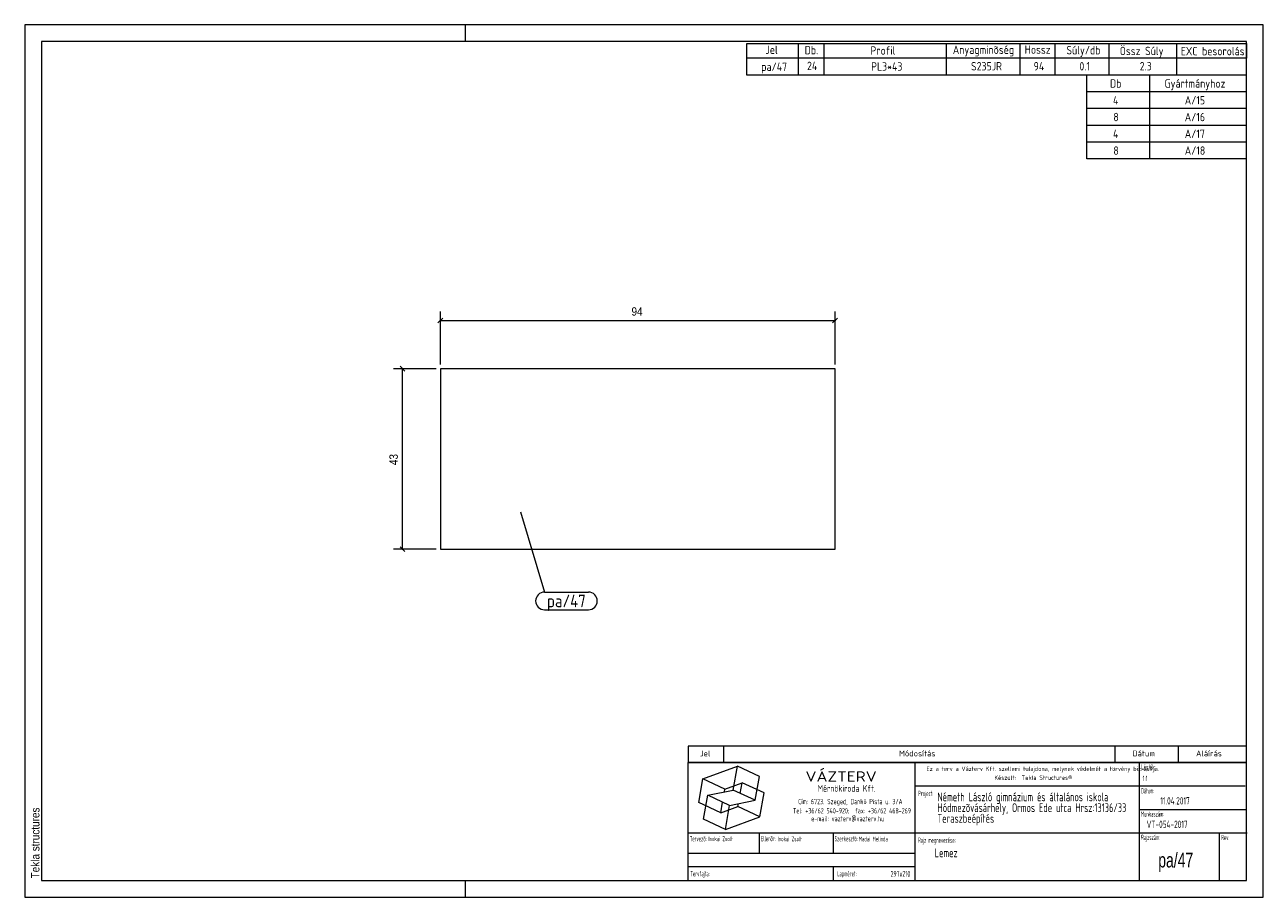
# Model space of a CAD drawing. Header units: millimetres. Extents: x 1 to 296, y 1 to 209.
import ezdxf

# ---------------------------------------------------------------- set-up
doc = ezdxf.new("R2010")
doc.units = ezdxf.units.MM
doc.linetypes.add('XKITLINE00', pattern=[0])
for name, color, linetype, lineweight in [('Bemassung', 1, 'Continuous', 0), ('Teil', 7, 'Continuous', 0), ('Text', 5, 'Continuous', 0), ('Ueberschrift', 7, 'Continuous', 0), ('Zeichnungsrahmen', 3, 'Continuous', 0)]:
    doc.layers.add(name, color=color, linetype=linetype, lineweight=lineweight)
doc.styles.add('ARIAL', font='ARIAL.TTF')
doc.styles.add('ISOCPEUR', font='ISOCPEUR.TTF')
doc.styles.add('ISOCPEUR_BOLD', font='ARIAL.TTF')
doc.styles.add('ISOCPUER', font='ARIAL.TTF')

msp = doc.modelspace()

# ---------------------------------------------------------------- linework, layer by layer
at = {"layer": 'Bemassung', "linetype": 'XKITLINE00', "lineweight": 0}
for p, q in [((100.57, 139.07), (99.43, 137.93)), ((100, 128), (100, 140.65)), ((194.57, 139.07), (193.43, 137.93)), ((194, 128), (194, 140.65)), ((100, 138.5), (194, 138.5)), ((99, 127), (88.85, 127)), ((90.43, 127.57), (91.57, 126.43)), ((91, 84), (91, 127)), ((99, 84), (88.85, 84)), ((90.43, 84.57), (91.57, 83.43))]:
    msp.add_line(p, q, dxfattribs=at)
at = {"layer": 'Bemassung'}
for p in [(100, 138.5), (194, 138.5), (91, 127), (91, 84)]:
    msp.add_point(p, dxfattribs=at)
at = {"layer": 'Teil', "linetype": 'XKITLINE00', "lineweight": 0}
for p, q in [((194, 127), (100, 127)), ((100, 127), (100, 84)), ((194, 84), (194, 127)), ((100, 84), (194, 84))]:
    msp.add_line(p, q, dxfattribs=at)
at = {"layer": 'Text', "linetype": 'XKITLINE00', "lineweight": 0}
for p, q in [((119.09, 92.89), (124.79, 73.74)), ((124.79, 73.74), (135.27, 73.74)), ((124.79, 69.54), (135.27, 69.54))]:
    msp.add_line(p, q, dxfattribs=at)
for centre, start, end in [((124.79, 71.64), 90, 270), ((135.27, 71.64), 270, 90)]:
    msp.add_arc(centre, 2.1, start, end, dxfattribs=at)
at = {"layer": 'Ueberschrift', "linetype": 'XKITLINE00', "lineweight": 0}
for p, q in [((173, 204.54), (292, 204.54)), ((173, 201.04), (173, 204.54)), ((185.3, 201.04), (185.3, 204.54)), ((191.44, 201.04), (191.44, 204.54)), ((220.54, 201.04), (220.54, 204.54)), ((238.09, 201.05), (238.09, 204.55)), ((246.43, 201.04), (246.43, 204.54)), ((259.28, 201.04), (259.28, 204.54)), ((275.4, 201.02), (275.4, 204.52)), ((292, 204.54), (292, 201.04)), ((292, 201.04), (173, 201.04)), ((173, 197), (173, 201)), ((185.3, 197), (185.3, 201)), ((191.44, 197), (191.44, 201)), ((220.54, 197), (220.54, 201)), ((238.09, 197), (238.09, 201)), ((246.43, 197), (246.43, 201)), ((259.28, 197), (259.28, 201)), ((275.41, 197), (275.41, 201)), ((292, 197), (173, 197)), ((254, 193), (254, 197)), ((269, 193), (269, 197)), ((292, 193), (254, 193)), ((254, 189), (254, 193)), ((269, 189), (269, 193)), ((292, 189), (254, 189)), ((254, 185), (254, 189)), ((269, 185), (269, 189)), ((292, 185), (254, 185)), ((254, 181), (254, 185)), ((269, 181), (269, 185)), ((292, 181), (254, 181)), ((254, 177), (254, 181)), ((269, 177), (269, 181)), ((292, 177), (254, 177)), ((159, 37.07), (292, 37.07)), ((159, 37), (159, 33.14)), ((167.4, 37), (167.4, 33.14)), ((260.64, 37.07), (260.64, 33.21)), ((275.76, 37.07), (275.76, 33.21)), ((159, 33.22), (292, 33.22)), ((159, 33.14), (292, 33.14)), ((159, 5), (159, 33.14)), ((213.11, 5), (213.11, 33.14)), ((266.49, 5), (266.49, 33.14)), ((162.55, 29.24), (170.77, 32.23)), ((169.77, 26.55), (170.77, 32.23)), ((176, 29.79), (170.77, 32.23)), ((175, 24.11), (176, 29.79)), ((161.54, 23.55), (162.55, 29.24)), ((167.78, 26.8), (162.55, 29.24)), ((167.66, 26.12), (167.78, 26.8)), ((167.78, 26.8), (171.89, 28.3)), ((171.44, 25.76), (171.89, 28.3)), ((177.12, 25.86), (171.89, 28.3)), ((213.11, 27.54), (291.69, 27.54)), ((162.67, 19.62), (163.67, 25.3)), ((163.67, 25.3), (169.77, 26.55)), ((168.9, 22.86), (163.67, 25.3)), ((166.78, 21.11), (167.22, 23.65)), ((168.9, 22.86), (175, 24.11)), ((175, 24.11), (169.77, 26.55)), ((176.12, 20.17), (177.12, 25.86)), ((166.78, 21.11), (161.54, 23.55)), ((166.78, 21.11), (170.89, 22.61)), ((167.9, 17.18), (168.9, 22.86)), ((170.89, 22.61), (171.01, 23.29)), ((176.12, 20.17), (170.89, 22.61)), ((266.49, 21.94), (292, 21.94)), ((167.9, 17.18), (162.67, 19.62)), ((167.9, 17.18), (176.12, 20.17)), ((159, 16.34), (292.21, 16.34)), ((175.99, 11.48), (175.99, 16.39)), ((193.55, 16.39), (193.55, 11.49)), ((285.52, 16.28), (285.52, 5)), ((159.07, 11.49), (213.14, 11.49)), ((159.04, 8.34), (213.11, 8.34)), ((193.55, 8.31), (193.55, 5.13))]:
    msp.add_line(p, q, dxfattribs=at)
at = {"layer": 'Zeichnungsrahmen', "linetype": 'XKITLINE00', "lineweight": 0}
for p, q in [((296, 209), (1, 209)), ((1, 209), (1, 1)), ((106, 205), (106, 209)), ((296, 1), (296, 209)), ((292, 205), (5, 205)), ((5, 205), (5, 5)), ((292, 5), (292, 205)), ((5, 5), (292, 5)), ((106, 1), (106, 5)), ((1, 1), (296, 1))]:
    msp.add_line(p, q, dxfattribs=at)

# ---------------------------------------------------------------- texts
at = {"layer": 'Bemassung', "style": 'ISOCPUER', "width": 0.85}
msp.add_text('94', height=2, dxfattribs=at).set_placement((145.52, 139.65))
msp.add_text('43', height=2, rotation=90.0002, dxfattribs=at).set_placement((89.85, 104.02))
at = {"layer": 'Text', "style": 'ISOCPEUR', "width": 0.85}
msp.add_text('pa/47', height=3, dxfattribs=at).set_placement((125.39, 70.14))
at = {"layer": 'Ueberschrift'}
for s, height, style, width, p in [('Jel', 2, 'ISOCPEUR', 0.85, (177.44, 202.04)), ('Db.', 2, 'ISOCPEUR', 0.85, (186.78, 201.95)), ('Profil', 2, 'ISOCPEUR', 0.85, (202.44, 201.86)), ('Anyagminõség', 2, 'ISOCPEUR', 0.85, (222.06, 202.04)), ('Hossz', 2, 'ISOCPEUR', 0.85, (239.18, 202.08)), ('Súly/db', 2, 'ISOCPEUR', 0.85, (249.11, 201.94)), ('Össz Súly', 2, 'ISOCPEUR', 0.85, (261.83, 201.76)), ('EXC besorolás', 2, 'ISOCPEUR', 0.85, (276.36, 201.71)), ('pa/47', 2, 'ISOCPEUR', 0.85, (176.42, 198)), ('24', 2, 'ISOCPEUR', 0.85, (187.33, 198.19)), ('PL3*43', 2, 'ISOCPEUR', 0.85, (202.6, 198.05)), ('S235JR', 2, 'ISOCPEUR', 0.85, (226.39, 198.11)), ('94', 2, 'ISOCPEUR', 0.85, (241.32, 198.11)), ('0.1', 2, 'ISOCPEUR', 0.85, (252.21, 198.12)), ('2.3', 2, 'ISOCPEUR', 0.85, (266.59, 198.12)), ('Db', 2, 'ISOCPEUR', 0.85, (259.5, 194)), ('Gyártmányhoz', 2, 'ISOCPEUR', 0.85, (272.5, 194)), ('4', 2, 'ISOCPEUR', 0.85, (260.22, 190)), ('A/15', 2, 'ISOCPEUR', 0.85, (277.31, 190)), ('8', 2, 'ISOCPEUR', 0.85, (260.3, 186)), ('A/16', 2, 'ISOCPEUR', 0.85, (277.31, 186)), ('4', 2, 'ISOCPEUR', 0.85, (260.22, 182)), ('A/17', 2, 'ISOCPEUR', 0.85, (277.31, 182)), ('8', 2, 'ISOCPEUR', 0.85, (260.3, 178)), ('A/18', 2, 'ISOCPEUR', 0.85, (277.31, 178)), ('Jel', 1.4, 'ISOCPEUR', 0.85, (161.84, 34.58)), ('Módosítás', 1.4, 'ISOCPEUR', 0.85, (209.25, 34.58)), ('Dátum', 1.4, 'ISOCPEUR', 0.85, (264.86, 34.58)), ('Aláírás', 1.4, 'ISOCPEUR', 0.85, (280, 34.58)), ('Lépték:', 1.26, 'ISOCPEUR', 0.51, (266.96, 31.43)), ('VÁZTERV', 2.45, 'ISOCPEUR', 1.19, (186.96, 28.56)), ('Ez a terv a Vázterv Kft. szellemi tulajdona, melynek védelmét a törvény biztosítja.', 1.05, 'ISOCPEUR', 0.838832, (215.8, 31.11)), ('Készült:  Tekla Structures®', 1.05, 'ISOCPEUR', 0.838832, (231.96, 28.98)), ('1:1', 1.26, 'ISOCPEUR', 0.595, (267.27, 28.7)), ('Mérnökiroda Kft.', 1.61, 'ISOCPEUR', 0.68, (189.86, 26.15)), ('Dátum:', 1.26, 'ISOCPEUR', 0.51, (266.91, 25.76)), ('Cím: 6723. Szeged, Dankó Pista u. 3/A', 1.26, 'ISOCPEUR', 0.68, (185.24, 23.18)), ('Project:', 1.26, 'ISOCPEUR', 0.51, (213.81, 25.12)), ('Németh László gimnázium és általános iskola', 2.1, 'ISOCPEUR', 0.595, (218.39, 23.87)), ('Hódmezõvásárhely, Ormos Ede utca Hrsz:13136/33', 2.1, 'ISOCPEUR', 0.595, (218.4, 21.31)), ('11.04.2017', 1.75, 'ISOCPEUR', 0.595, (271.48, 23.11)), ('Tel: +36/62 540-920;  fax: +36/62 468-269', 1.26, 'ISOCPEUR', 0.68, (183.98, 20.99)), ('Teraszbeépítés', 2.1, 'ISOCPEUR', 0.595, (218.4, 18.75)), ('Munkaszám:', 1.26, 'ISOCPEUR', 0.51, (266.87, 20.23)), ('e-mail: vazterv@vazterv.hu', 1.26, 'ISOCPEUR', 0.68, (188.32, 19.12)), ('VT-054-2017', 1.75, 'ISOCPEUR', 0.595, (268.23, 17.51)), ('Tervezõ:', 1.26, 'ISOCPEUR', 0.51, (159.4, 14.32)), ('Inokai Zsolt', 1.12, 'ISOCPEUR', 0.595, (163.85, 14.37)), ('Ellenõr:', 1.26, 'ISOCPEUR', 0.51, (176.35, 14.35)), ('Inokai Zsolt', 1.12, 'ISOCPEUR', 0.595, (180.32, 14.35)), ('Szerkesztõ:', 1.26, 'ISOCPEUR', 0.51, (193.9, 14.32)), ('Madai Melinda', 1.12, 'ISOCPEUR', 0.595, (199.65, 14.33)), ('Rajz megnevezése:', 1.26, 'ISOCPEUR', 0.51, (213.8, 13.98)), ('Rajzszám:', 1.26, 'ISOCPEUR', 0.51, (266.92, 14.65)), ('Rev:', 1.26, 'ISOCPEUR', 0.51, (285.98, 14.62)), ('Lemez', 2.1, 'ISOCPEUR', 0.595, (217.73, 10.54)), ('pa/47', 3.5, 'ISOCPEUR_BOLD', 0.68, (271, 8.1)), ('Tervfajta:', 1.26, 'ISOCPEUR', 0.51, (159.53, 5.99)), ('Lapméret:', 1.26, 'ISOCPEUR', 0.51, (194.51, 5.99)), ('297x210', 1.4, 'ISOCPEUR', 0.595, (207.25, 5.89))]:
    msp.add_text(s, height=height, dxfattribs=dict(at, style=style, width=width)).set_placement(p)
at = {"layer": 'Zeichnungsrahmen', "style": 'ARIAL', "width": 0.85}
msp.add_text('Tekla structures', height=2, rotation=90, dxfattribs=at).set_placement((4.5, 5.5))

doc.saveas('drawing.dxf')
